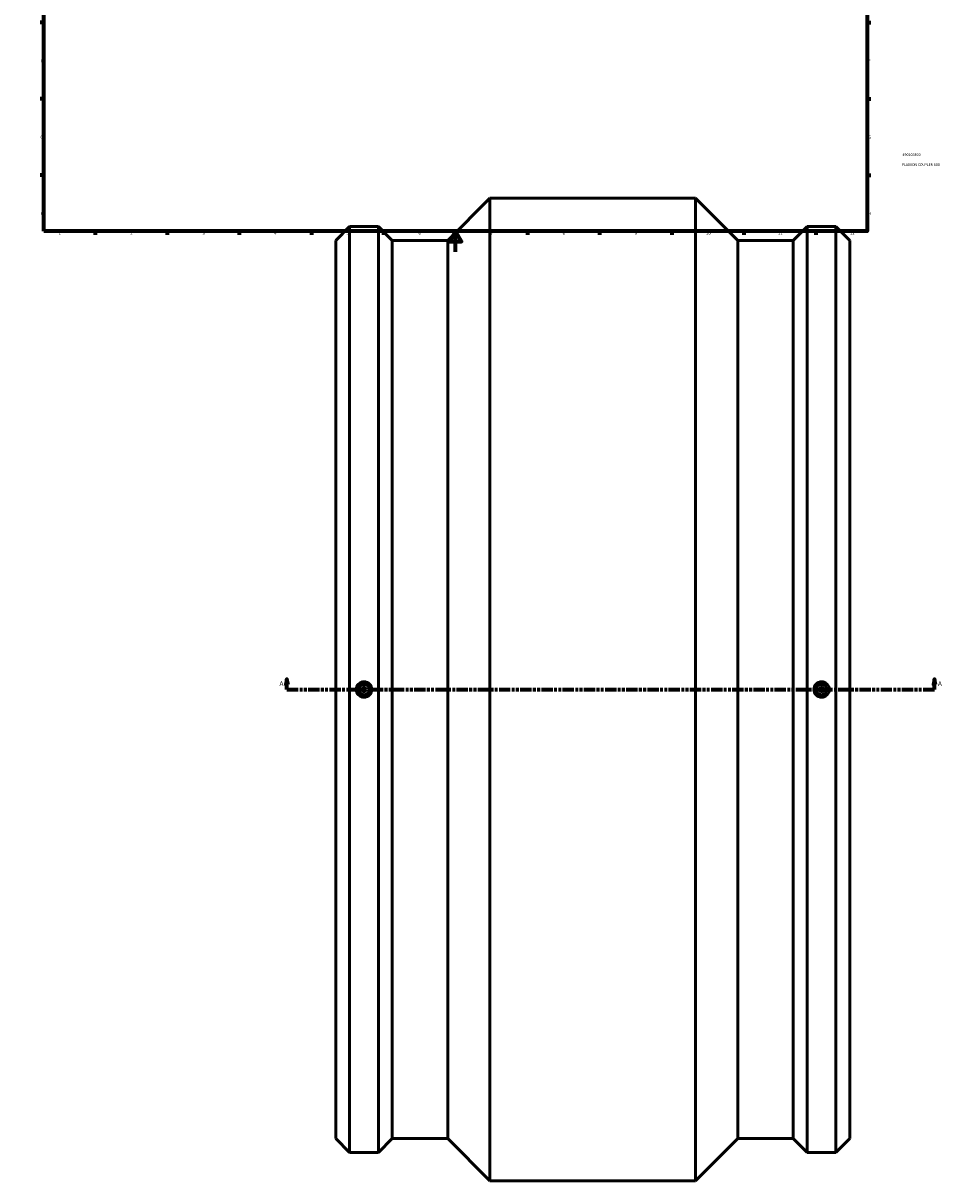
# Model space of a CAD drawing. Header units: millimetres. Extents: x -851 to 1945, y -2124 to 2602.
# Tile 3 of 5: x 0 to 894, y -903 to 222. Entities that reach past the tile are written whole.
import ezdxf

# ---------------------------------------------------------------- set-up
doc = ezdxf.new("R2010")
doc.units = ezdxf.units.MM
doc.linetypes.add('DOUBLE_DASH_CHAIN', pattern=[1.2403, 0.6614, -0.0827, 0.1654, -0.0827, 0.1654, -0.0827])
for name, color, linetype, lineweight in [('Border (ANSI)', 7, 'Continuous', 70), ('Section Line (ANSI)', 7, 'DOUBLE_DASH_CHAIN', 70), ('Title (ISO)', 7, 'Continuous', 50), ('Visible (ANSI)', 7, 'Continuous', 50)]:
    doc.layers.add(name, color=color, linetype=linetype, lineweight=lineweight)
doc.styles.add('Label Text (ANSI)', font='tahoma.ttf')
doc.styles.add('Note Text (ANSI)', font='tahoma.ttf')
doc.styles.add('Note Text (ISO)', font='tahoma.ttf')

# ---------------------------------------------------------------- blocks, each defined once
blk = doc.blocks.new('Borders Default Border')
at = {"layer": 'Border (ANSI)'}
for p, q in [((70.1, 574), (70.1, 577.4)), ((140.2, 574), (140.2, 577.4)), ((210.2, 574), (210.2, 577.4)), ((280.3, 574), (280.3, 577.4)), ((350.4, 574), (350.4, 577.4)), ((490.6, 574), (490.6, 577.4)), ((560.7, 574), (560.7, 577.4)), ((630.8, 574), (630.8, 577.4)), ((700.8, 574), (700.8, 577.4)), ((770.9, 574), (770.9, 577.4)), ((20, 519.7), (16.6, 519.7)), ((821, 519.7), (824.4, 519.7)), ((20, 445.5), (16.6, 445.5)), ((821, 445.5), (824.4, 445.5)), ((20, 371.2), (16.6, 371.2)), ((821, 371.2), (824.4, 371.2)), ((20, 222.7), (16.6, 222.7)), ((821, 222.7), (824.4, 222.7)), ((20, 148.5), (16.6, 148.5)), ((821, 148.5), (824.4, 148.5)), ((20, 74.3), (16.6, 74.3)), ((821, 74.3), (824.4, 74.3)), ((70.1, 20), (70.1, 16.6)), ((140.2, 20), (140.2, 16.6)), ((210.2, 20), (210.2, 16.6)), ((280.3, 20), (280.3, 16.6)), ((350.4, 20), (350.4, 16.6)), ((490.6, 20), (490.6, 16.6)), ((560.7, 20), (560.7, 16.6)), ((630.8, 20), (630.8, 16.6)), ((700.8, 20), (700.8, 16.6)), ((770.9, 20), (770.9, 16.6))]:
    blk.add_line(p, q, dxfattribs=at)
at = {"layer": 'Border (ANSI)', "flags": 128}
for points in [[(420.5, 594), (420.5, 574), (414.7, 584), (426.3, 584), (420.5, 574)], [(20, 20), (20, 574), (821, 574), (821, 20), (20, 20)], [(0, 297), (20, 297), (10, 302.8), (10, 291.2), (20, 297)], [(841, 297), (821, 297), (831, 302.8), (831, 291.2), (821, 297)], [(420.5, 0), (420.5, 20), (414.7, 10), (426.3, 10), (420.5, 20)]]:
    blk.add_lwpolyline(points, dxfattribs=at)
at = {"layer": 'Border (ANSI)', "color": 230, "true_color": 0xff0080, "char_height": 3.05, "attachment_point": 7, "style": 'Note Text (ANSI)'}
for s, insert in [('1', (34.4, 574.4)), ('2', (104.2, 574.4)), ('3', (174.3, 574.3)), ('4', (244.2, 574.4)), ('5', (314.5, 574.3)), ('6', (384.5, 574.3)), ('7', (454.6, 574.4)), ('8', (524.6, 574.3)), ('9', (594.7, 574.3)), ('10', (664, 574.3)), ('11', (734, 574.4)), ('12', (804.1, 574.4)), ('A', (16.8, 555.4)), ('A', (821.6, 555.4)), ('B', (17.1, 481.1)), ('B', (822, 481.1)), ('C', (17, 406.8)), ('C', (821.8, 406.8)), ('D', (17, 332.6)), ('D', (821.8, 332.6)), ('E', (17.2, 258.4)), ('E', (822.1, 258.4)), ('F', (17.3, 184.1)), ('F', (822.1, 184.1)), ('G', (16.8, 109.8)), ('G', (821.7, 109.8)), ('H', (17, 35.6)), ('H', (821.8, 35.6)), ('1', (34.4, 16.6)), ('2', (104.2, 16.6)), ('3', (174.3, 16.5)), ('4', (244.2, 16.6)), ('5', (314.5, 16.5)), ('6', (384.5, 16.5)), ('7', (454.6, 16.6)), ('8', (524.6, 16.5)), ('9', (594.7, 16.5)), ('10', (664, 16.5)), ('11', (734, 16.6)), ('12', (804.1, 16.6))]:
    blk.add_mtext(s, dxfattribs=dict(at, insert=insert))
blk = doc.blocks.new('Title Blocks ISO')
at = {"layer": 'Title (ISO)', "color": 232, "true_color": 0xca0064, "style": 'Note Text (ISO)'}
for tag, p in [('PART_NUMBER_001', (34.2, 73.1)), ('DESCRIPTION_001', (33.8, 63.4))]:
    blk.add_attdef(tag, p, '', height=2.5, dxfattribs=at)
blk = doc.blocks.new('2dTransSection0')
at = {"layer": 'Section Line (ANSI)', "linetype": 'Continuous'}
for p, q in [((256.6, -415.5), (255.6, -420.5)), ((256.6, -420.5), (256.6, -415.5)), ((257.6, -420.5), (256.6, -415.5)), ((886.3, -415.5), (885.3, -420.5)), ((886.3, -420.5), (886.3, -415.5)), ((887.3, -420.5), (886.3, -415.5)), ((255.6, -420.5), (257.6, -420.5)), ((256.6, -425.5), (256.6, -420.5)), ((256.6, -425.5), (267.6, -425.5)), ((875.2, -425.5), (886.3, -425.5)), ((885.3, -420.5), (887.3, -420.5)), ((886.3, -425.5), (886.3, -420.5))]:
    blk.add_line(p, q, dxfattribs=at)
at = {"layer": 'Section Line (ANSI)', "linetype": 'DOUBLE_DASH_CHAIN', "ltscale": 16.626007}
blk.add_line((256.6, -425.5), (886.3, -425.5), dxfattribs=at)
at = {"layer": 'Section Line (ANSI)', "linetype": 'Continuous', "flags": 128}
for points in [[(257.6, -420.5), (256.6, -415.5), (255.6, -420.5), (257.6, -420.5)], [(887.3, -420.5), (886.3, -415.5), (885.3, -420.5), (887.3, -420.5)]]:
    blk.add_lwpolyline(points, dxfattribs=at)
at = {"layer": 'Section Line (ANSI)'}
for points in [[(257.6, -420.5), (256.6, -415.5), (255.6, -420.5), (257.6, -420.5)], [(887.3, -420.5), (886.3, -415.5), (885.3, -420.5), (887.3, -420.5)]]:
    blk.add_solid(points, dxfattribs=at)
at = {"layer": 'Section Line (ANSI)', "char_height": 4.57, "attachment_point": 7, "style": 'Label Text (ANSI)'}
for insert in [(249.3, -422), (889.7, -422)]:
    blk.add_mtext('A', dxfattribs=dict(at, insert=insert))

msp = doc.modelspace()

# ---------------------------------------------------------------- linework, layer by layer
at = {"layer": 'Visible (ANSI)'}
for p, q in [((413.031, 11.029), (454.031, 52.029)), ((454.031, -902.971), (454.031, 52.029)), ((454.031, 52.029), (654.031, 52.029)), ((654.031, -902.971), (654.031, 52.029)), ((695.031, 11.029), (654.031, 52.029)), ((304.031, 11.029), (317.531, 24.529)), ((317.531, -875.471), (317.531, 24.529)), ((317.531, 24.529), (345.531, 24.529)), ((345.531, -875.471), (345.531, 24.529)), ((359.031, 11.029), (345.531, 24.529)), ((749.031, 11.029), (762.531, 24.529)), ((762.531, -875.471), (762.531, 24.529)), ((762.531, 24.529), (790.531, 24.529)), ((790.531, -875.471), (790.531, 24.529)), ((804.031, 11.029), (790.531, 24.529)), ((304.031, -861.971), (304.031, 11.029)), ((359.031, -861.971), (359.031, 11.029)), ((359.031, 11.029), (413.031, 11.029)), ((413.031, -861.971), (413.031, 11.029)), ((695.031, -861.971), (695.031, 11.029)), ((695.031, 11.029), (749.031, 11.029)), ((749.031, -861.971), (749.031, 11.029)), ((804.031, -861.971), (804.031, 11.029)), ((304.031, -861.971), (317.531, -875.471)), ((359.031, -861.971), (345.531, -875.471)), ((359.031, -861.971), (413.031, -861.971)), ((413.031, -861.971), (454.031, -902.971)), ((695.031, -861.971), (654.031, -902.971)), ((695.031, -861.971), (749.031, -861.971)), ((749.031, -861.971), (762.531, -875.471)), ((804.031, -861.971), (790.531, -875.471)), ((317.531, -875.471), (345.531, -875.471)), ((762.531, -875.471), (790.531, -875.471)), ((454.031, -902.971), (654.031, -902.971))]:
    msp.add_line(p, q, dxfattribs=at)
for centre, radius in [((331.531, -425.471), 5), ((331.531, -425.471), 2), ((776.531, -425.471), 5), ((776.531, -425.471), 2)]:
    msp.add_circle(centre, radius, dxfattribs=at)
for centre, start, end in [((331.531, -425.471), 0, 180), ((331.531, -425.471), 180, 0), ((776.531, -425.471), 0, 180), ((776.531, -425.471), 180, 0)]:
    msp.add_arc(centre, 7.5, start, end, dxfattribs=at)

# ---------------------------------------------------------------- block references
msp.add_blockref('Borders Default Border', (0, 0))
msp.add_blockref('Title Blocks ISO', (821, 20)).add_auto_attribs({'PART_NUMBER_001': '490103800', 'DESCRIPTION_001': 'PLASSON COUPLER 800'})
at = {"layer": 'Section Line (ANSI)'}
msp.add_blockref('2dTransSection0', (0, 0), dxfattribs=at)

doc.saveas('drawing.dxf')
